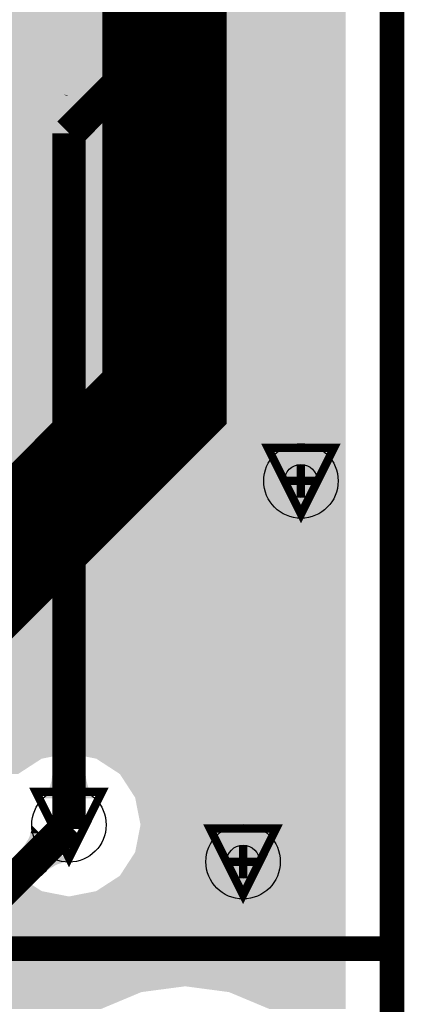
# Model space of a CAD drawing. Extents: x -0.05 to 0.95, y -0.15 to 2.1.
# Tile 101 of 188: x 0.86 to 0.95, y 0.74 to 0.97. Entities that reach past the tile are written whole.
import ezdxf

# ---------------------------------------------------------------- set-up
doc = ezdxf.new("R2010")
doc.units = 0
doc.layers.get('0').update_dxf_attribs({"linetype": 'CONTINUOUS'})
for name, color, linetype in [('LTE_IOT_23_CLICK_V101A_G1', 7, 'CONTINUOUS'), ('LTE_IOT_23_CLICK_V101A_G2', 6, 'CONTINUOUS'), ('LTE_IOT_23_CLICK_V101A_GBL', 1, 'CONTINUOUS'), ('LTE_IOT_23_CLICK_V101A_GBO', 4, 'CONTINUOUS'), ('LTE_IOT_23_CLICK_V101A_GBP', 3, 'CONTINUOUS'), ('LTE_IOT_23_CLICK_V101A_GBS', 5, 'CONTINUOUS'), ('LTE_IOT_23_CLICK_V101A_GD1', 10, 'CONTINUOUS'), ('LTE_IOT_23_CLICK_V101A_GG1', 14, 'CONTINUOUS'), ('LTE_IOT_23_CLICK_V101A_GKO', 9, 'CONTINUOUS'), ('LTE_IOT_23_CLICK_V101A_GTL', 12, 'CONTINUOUS'), ('LTE_IOT_23_CLICK_V101A_GTO', 11, 'CONTINUOUS'), ('LTE_IOT_23_CLICK_V101A_TXT', 15, 'CONTINUOUS')]:
    doc.layers.add(name, color=color, linetype=linetype)

# ---------------------------------------------------------------- blocks, each defined once
blk = doc.blocks.new('ROUND_6')
blk.add_circle((0, 0), 0.009)
blk = doc.blocks.new('CUSTOM_13')
for points in [[(-0.00973, 0.00948), (-0.00825, 0.00985), (0.00966, 0.00948), (0.00825, 0.00985)], [(-0.01125, 0.0069), (-0.01084, 0.00837), (0.01125, 0.0069), (0.01086, 0.00837)], [(-0.01084, 0.00837), (-0.01083, 0.00842), (0.01086, 0.00837), (0.0108, 0.00842)], [(-0.01083, 0.00842), (-0.00976, 0.00945), (0.0108, 0.00842), (0.00978, 0.00945)], [(-0.00976, 0.00945), (-0.00973, 0.00948), (0.00978, 0.00945), (0.00966, 0.00948)], [(-0.0112, 0.00636), (-0.01125, 0.0069), (0.0112, 0.00636), (0.01125, 0.0069)], [(-0.0112, -0.00636), (-0.0112, 0.00636), (0.0112, -0.00636), (0.0112, 0.00636)], [(-0.01125, -0.0069), (-0.0112, -0.00636), (0.01125, -0.0069), (0.0112, -0.00636)], [(-0.01086, -0.00837), (-0.01125, -0.0069), (0.01084, -0.00837), (0.01125, -0.0069)], [(-0.0108, -0.00842), (-0.01086, -0.00837), (0.01083, -0.00842), (0.01084, -0.00837)], [(-0.00978, -0.00945), (-0.0108, -0.00842), (0.00976, -0.00945), (0.01083, -0.00842)], [(-0.00966, -0.00948), (-0.00978, -0.00945), (0.00973, -0.00948), (0.00976, -0.00945)], [(-0.00825, -0.00985), (-0.00966, -0.00948), (0.00825, -0.00985), (0.00973, -0.00948)]]:
    blk.add_solid(points)
blk = doc.blocks.new('CUSTOM_68')
for points in [[(-0.01358, 0.01127), (-0.01263, 0.01234), (0.01371, 0.01127), (0.01249, 0.01234)], [(-0.01263, 0.01234), (-0.01175, 0.01282), (0.01249, 0.01234), (0.01194, 0.01282)], [(-0.01175, 0.01282), (-0.01057, 0.01347), (0.01194, 0.01282), (0.01032, 0.01347)], [(-0.01057, 0.01347), (-0.0092, 0.01369), (0.01032, 0.01347), (0.00976, 0.01369)], [(-0.0092, 0.01369), (-0.00825, 0.01385), (0.00976, 0.01369), (0.00825, 0.01385)], [(-0.01475, 0.00922), (-0.01419, 0.01059), (0.01485, 0.00922), (0.01409, 0.01059)], [(-0.01419, 0.01059), (-0.01358, 0.01127), (0.01409, 0.01059), (0.01371, 0.01127)], [(-0.01525, 0.0069), (-0.01508, 0.00841), (0.01525, 0.0069), (0.01499, 0.00841)], [(-0.01508, 0.00841), (-0.01475, 0.00922), (0.01499, 0.00841), (0.01485, 0.00922)], [(-0.0152, 0.00607), (-0.01525, 0.0069), (0.0152, 0.00607), (0.01525, 0.0069)], [(-0.0152, -0.00607), (-0.0152, 0.00607), (0.0152, -0.00607), (0.0152, 0.00607)], [(-0.01525, -0.0069), (-0.0152, -0.00607), (0.01525, -0.0069), (0.0152, -0.00607)], [(-0.01499, -0.00841), (-0.01525, -0.0069), (0.01508, -0.00841), (0.01525, -0.0069)], [(-0.01485, -0.00922), (-0.01499, -0.00841), (0.01475, -0.00922), (0.01508, -0.00841)], [(-0.01409, -0.01059), (-0.01485, -0.00922), (0.01419, -0.01059), (0.01475, -0.00922)], [(-0.01371, -0.01127), (-0.01409, -0.01059), (0.01358, -0.01127), (0.01419, -0.01059)], [(-0.01249, -0.01234), (-0.01371, -0.01127), (0.01263, -0.01234), (0.01358, -0.01127)], [(-0.01194, -0.01282), (-0.01249, -0.01234), (0.01175, -0.01282), (0.01263, -0.01234)], [(-0.01032, -0.01347), (-0.01194, -0.01282), (0.01057, -0.01347), (0.01175, -0.01282)], [(-0.00976, -0.01369), (-0.01032, -0.01347), (0.0092, -0.01369), (0.01057, -0.01347)], [(-0.00825, -0.01385), (-0.00976, -0.01369), (0.00825, -0.01385), (0.0092, -0.01369)]]:
    blk.add_solid(points)
blk = doc.blocks.new('CUSTOM_104')
for points in [[(-0.01099, 0.02363), (-0.00828, 0.02453), (0.01097, 0.02363), (0.00829, 0.02453)], [(-0.00828, 0.02453), (-0.00826, 0.02453), (0.00829, 0.02453), (0.00814, 0.02453)], [(-0.00826, 0.02453), (-0.00538, 0.02465), (0.00814, 0.02453), (0.00538, 0.02465)], [(-0.01522, 0.01981), (-0.01339, 0.02199), (0.01521, 0.01981), (0.0134, 0.02199)], [(-0.01339, 0.02199), (-0.01337, 0.02202), (0.0134, 0.02199), (0.01336, 0.02202)], [(-0.01337, 0.02202), (-0.01101, 0.02362), (0.01336, 0.02202), (0.01102, 0.02362)], [(-0.01101, 0.02362), (-0.01099, 0.02363), (0.01102, 0.02362), (0.01097, 0.02363)], [(-0.01639, 0.01718), (-0.01523, 0.01978), (0.01639, 0.01718), (0.01524, 0.01978)], [(-0.01523, 0.01978), (-0.01522, 0.01981), (0.01524, 0.01978), (0.01521, 0.01981)], [(-0.0168, 0.0143), (-0.0164, 0.01715), (0.0168, 0.0143), (0.0164, 0.01715)], [(-0.0164, 0.01715), (-0.01639, 0.01718), (0.0164, 0.01715), (0.01639, 0.01718)], [(-0.0168, 0.01425), (-0.0168, 0.0143), (0.0168, 0.01425), (0.0168, 0.0143)], [(-0.0168, -0.01425), (-0.0168, 0.01425), (0.0168, -0.01425), (0.0168, 0.01425)], [(-0.0168, -0.0143), (-0.0168, -0.01425), (0.0168, -0.0143), (0.0168, -0.01425)], [(-0.0164, -0.01715), (-0.0168, -0.0143), (0.0164, -0.01715), (0.0168, -0.0143)], [(-0.01639, -0.01718), (-0.0164, -0.01715), (0.01639, -0.01718), (0.0164, -0.01715)], [(-0.01524, -0.01978), (-0.01639, -0.01718), (0.01523, -0.01978), (0.01639, -0.01718)], [(-0.01521, -0.01981), (-0.01524, -0.01978), (0.01522, -0.01981), (0.01523, -0.01978)], [(-0.0134, -0.02199), (-0.01521, -0.01981), (0.01339, -0.02199), (0.01522, -0.01981)], [(-0.01336, -0.02202), (-0.0134, -0.02199), (0.01337, -0.02202), (0.01339, -0.02199)], [(-0.01102, -0.02362), (-0.01336, -0.02202), (0.01101, -0.02362), (0.01337, -0.02202)], [(-0.01098, -0.02363), (-0.01102, -0.02362), (0.01099, -0.02363), (0.01101, -0.02362)], [(-0.00829, -0.02453), (-0.01098, -0.02363), (0.00828, -0.02453), (0.01099, -0.02363)], [(-0.00815, -0.02453), (-0.00829, -0.02453), (0.00826, -0.02453), (0.00828, -0.02453)], [(-0.00538, -0.02465), (-0.00815, -0.02453), (0.00538, -0.02465), (0.00826, -0.02453)]]:
    blk.add_solid(points)
blk = doc.blocks.new('ROUND_3')
blk.add_circle((0, 0), 0.004)

msp = doc.modelspace()

# ---------------------------------------------------------------- linework, layer by layer
at = {"layer": 'LTE_IOT_23_CLICK_V101A_G1'}
for points in [[(-0.0388, 0.9713), (-0.0388, 1.0286), (0.9388, 0.9713), (0.9388, 1.0286)], [(0.4826, 0.97), (0.476, 0.9713), (0.9388, 0.97), (0.9388, 0.9713)], [(0.4883, 0.9663), (0.4826, 0.97), (0.9388, 0.9663), (0.9388, 0.97)], [(0.4896, 0.9643), (0.4883, 0.9663), (0.9388, 0.9643), (0.9388, 0.9663)], [(0.8196, 0.963), (0.813, 0.9643), (0.9388, 0.963), (0.9388, 0.9643)], [(0.8253, 0.9593), (0.8196, 0.963), (0.9388, 0.9593), (0.9388, 0.963)], [(0.829, 0.9536), (0.8253, 0.9593), (0.9388, 0.9536), (0.9388, 0.9593)], [(0.8303, 0.947), (0.829, 0.9536), (0.9388, 0.947), (0.9388, 0.9536)], [(0.829, 0.9404), (0.8303, 0.947), (0.9388, 0.9404), (0.9388, 0.947)], [(0.8253, 0.9347), (0.829, 0.9404), (0.9388, 0.9347), (0.9388, 0.9404)], [(0.8196, 0.931), (0.8253, 0.9347), (0.9388, 0.931), (0.9388, 0.9347)], [(0.813, 0.9297), (0.8196, 0.931), (0.9388, 0.9297), (0.9388, 0.931)], [(-0.0388, 0.9253), (-0.0388, 0.9297), (0.9388, 0.9253), (0.9388, 0.9297)], [(0.2196, 0.924), (0.213, 0.9253), (0.9388, 0.924), (0.9388, 0.9253)], [(0.2253, 0.9203), (0.2196, 0.924), (0.9388, 0.9203), (0.9388, 0.924)], [(0.229, 0.9146), (0.2253, 0.9203), (0.9388, 0.9146), (0.9388, 0.9203)], [(0.23024, 0.9083), (0.229, 0.9146), (0.9388, 0.9083), (0.9388, 0.9146)], [(0.4356, 0.907), (0.429, 0.9083), (0.9388, 0.907), (0.9388, 0.9083)], [(0.4413, 0.9033), (0.4356, 0.907), (0.9388, 0.9033), (0.9388, 0.907)], [(0.445, 0.8976), (0.4413, 0.9033), (0.9388, 0.8976), (0.9388, 0.9033)], [(0.4463, 0.891), (0.445, 0.8976), (0.9388, 0.891), (0.9388, 0.8976)], [(0.445, 0.8844), (0.4463, 0.891), (0.9388, 0.8844), (0.9388, 0.891)], [(0.4413, 0.8787), (0.445, 0.8844), (0.9388, 0.8787), (0.9388, 0.8844)], [(0.4356, 0.875), (0.4413, 0.8787), (0.9388, 0.875), (0.9388, 0.8787)], [(-0.0388, 0.8683), (-0.0388, 0.8737), (0.9388, 0.8683), (0.9388, 0.8737)], [(0.429, 0.8737), (0.4356, 0.875), (0.9388, 0.8737), (0.9388, 0.875)], [(0.4746, 0.867), (0.468, 0.8683), (0.9388, 0.867), (0.9388, 0.8683)], [(0.4803, 0.8633), (0.4746, 0.867), (0.9388, 0.8633), (0.9388, 0.867)], [(0.484, 0.8576), (0.4803, 0.8633), (0.9388, 0.8576), (0.9388, 0.8633)], [(0.4853, 0.851), (0.484, 0.8576), (0.9388, 0.851), (0.9388, 0.8576)], [(0.484, 0.8444), (0.4853, 0.851), (0.9388, 0.8444), (0.9388, 0.851)], [(0.4803, 0.8387), (0.484, 0.8444), (0.9388, 0.8387), (0.9388, 0.8444)], [(0.4746, 0.835), (0.4803, 0.8387), (0.9388, 0.835), (0.9388, 0.8387)], [(-0.0388, 0.8313), (-0.0388, 0.8337), (0.9388, 0.8313), (0.9388, 0.8337)], [(0.468, 0.8337), (0.4746, 0.835), (0.9388, 0.8337), (0.9388, 0.835)], [(0.7076, 0.83), (0.701, 0.8313), (0.9388, 0.83), (0.9388, 0.8313)], [(0.7133, 0.8263), (0.7076, 0.83), (0.9388, 0.8263), (0.9388, 0.83)], [(0.717, 0.8206), (0.7133, 0.8263), (0.9388, 0.8206), (0.9388, 0.8263)], [(0.7183, 0.814), (0.717, 0.8206), (0.9388, 0.814), (0.9388, 0.8206)], [(0.717, 0.8074), (0.7183, 0.814), (0.9388, 0.8074), (0.9388, 0.814)], [(0.7148, 0.804), (0.717, 0.8074), (0.9388, 0.804), (0.9388, 0.8074)], [(0.717, 0.8006), (0.7148, 0.804), (0.9388, 0.8006), (0.9388, 0.804)], [(0.71767, 0.7972), (0.717, 0.8006), (0.9388, 0.7972), (0.9388, 0.8006)], [(0.71793, 0.7959), (0.71767, 0.7972), (0.8653, 0.7959), (0.8719, 0.7972)], [(0.8785, 0.7959), (0.8719, 0.7972), (0.9388, 0.7959), (0.9388, 0.7972)], [(0.7183, 0.794), (0.71793, 0.7959), (0.86237, 0.794), (0.8653, 0.7959)], [(0.8842, 0.7922), (0.8785, 0.7959), (0.9388, 0.7922), (0.9388, 0.7959)], [(0.71795, 0.7922), (0.7183, 0.794), (0.8596, 0.7922), (0.86237, 0.794)], [(0.8879, 0.7865), (0.8842, 0.7922), (0.9388, 0.7865), (0.9388, 0.7922)], [(0.8892, 0.7799), (0.8879, 0.7865), (0.9388, 0.7799), (0.9388, 0.7865)], [(0.8879, 0.7733), (0.8892, 0.7799), (0.9388, 0.7733), (0.9388, 0.7799)], [(0.8842, 0.7676), (0.8879, 0.7733), (0.9388, 0.7676), (0.9388, 0.7733)], [(0.44416, 0.7639), (0.44175, 0.7676), (0.8653, 0.7639), (0.8596, 0.7676)], [(0.8785, 0.7639), (0.8842, 0.7676), (0.9388, 0.7639), (0.9388, 0.7676)], [(0.445, 0.7626), (0.44416, 0.7639), (0.8719, 0.7626), (0.8653, 0.7639)], [(0.8719, 0.7626), (0.8785, 0.7639), (0.9388, 0.7626), (0.9388, 0.7639)], [(0.4463, 0.756), (0.445, 0.7626), (0.9388, 0.756), (0.9388, 0.7626)], [(0.445, 0.7494), (0.4463, 0.756), (0.9388, 0.7494), (0.9388, 0.756)], [(0.4413, 0.7437), (0.445, 0.7494), (0.9388, 0.7437), (0.9388, 0.7494)], [(0.43699, 0.7409), (0.4413, 0.7437), (0.9388, 0.7409), (0.9388, 0.7437)], [(0.43306, 0.7395), (0.4356, 0.74), (0.8894, 0.7395), (0.89319, 0.74)], [(0.4356, 0.74), (0.43699, 0.7409), (0.89319, 0.74), (0.9, 0.7409)], [(0.9106, 0.7395), (0.9, 0.7409), (0.9388, 0.7395), (0.9388, 0.7409)], [(0.3646, 0.7366), (0.36151, 0.7387), (0.88247, 0.7366), (0.88749, 0.7387)], [(0.429, 0.7387), (0.43306, 0.7395), (0.88749, 0.7387), (0.8894, 0.7395)], [(0.9204, 0.7354), (0.9106, 0.7395), (0.9388, 0.7354), (0.9388, 0.7395)], [(0.36541, 0.7354), (0.3646, 0.7366), (0.8796, 0.7354), (0.88247, 0.7366)]]:
    msp.add_solid(points, dxfattribs=at)
at = {"layer": 'LTE_IOT_23_CLICK_V101A_G2', "const_width": 0.008}
msp.add_lwpolyline([(0.809, 0.717), (0.8719, 0.7799)], dxfattribs=at)
at = {"layer": 'LTE_IOT_23_CLICK_V101A_G2'}
for points in [[(0.7192, 0.9643), (0.7192, 1.1807), (0.9388, 0.9643), (0.9388, 1.1807)], [(0.8196, 0.963), (0.813, 0.9643), (0.9388, 0.963), (0.9388, 0.9643)], [(0.8253, 0.9593), (0.8196, 0.963), (0.9388, 0.9593), (0.9388, 0.963)], [(0.829, 0.9536), (0.8253, 0.9593), (0.9388, 0.9536), (0.9388, 0.9593)], [(0.8303, 0.947), (0.829, 0.9536), (0.9388, 0.947), (0.9388, 0.9536)], [(0.829, 0.9404), (0.8303, 0.947), (0.9388, 0.9404), (0.9388, 0.947)], [(0.8253, 0.9347), (0.829, 0.9404), (0.9388, 0.9347), (0.9388, 0.9404)], [(0.8196, 0.931), (0.8253, 0.9347), (0.9388, 0.931), (0.9388, 0.9347)], [(0.813, 0.9297), (0.8196, 0.931), (0.9388, 0.9297), (0.9388, 0.931)], [(0.7192, 0.9291), (0.7192, 0.9297), (0.9388, 0.9291), (0.9388, 0.9297)], [(0.7797, 0.8687), (0.7192, 0.9291), (0.9388, 0.8687), (0.9388, 0.9291)], [(0.7823, 0.8647), (0.7797, 0.8687), (0.9388, 0.8647), (0.9388, 0.8687)], [(0.7832, 0.86), (0.7823, 0.8647), (0.9388, 0.86), (0.9388, 0.8647)], [(0.7832, 0.7972), (0.7832, 0.86), (0.9388, 0.7972), (0.9388, 0.86)], [(0.7832, 0.7959), (0.7832, 0.7972), (0.8653, 0.7959), (0.8719, 0.7972)], [(0.8785, 0.7959), (0.8719, 0.7972), (0.9388, 0.7959), (0.9388, 0.7972)], [(0.7832, 0.7922), (0.7832, 0.7959), (0.8596, 0.7922), (0.8653, 0.7959)], [(0.8842, 0.7922), (0.8785, 0.7959), (0.9388, 0.7922), (0.9388, 0.7959)], [(0.8879, 0.7865), (0.8842, 0.7922), (0.9388, 0.7865), (0.9388, 0.7922)], [(0.8892, 0.7799), (0.8879, 0.7865), (0.9388, 0.7799), (0.9388, 0.7865)], [(0.8626, 0.7779), (0.8628, 0.7785), (0.8648, 0.7779), (0.8642, 0.7785)], [(0.8628, 0.7785), (0.8629, 0.7792), (0.8642, 0.7785), (0.8635, 0.7792)], [(0.8629, 0.7792), (0.8629, 0.7798), (0.8635, 0.7792), (0.8629, 0.7798)], [(0.8879, 0.7733), (0.8892, 0.7799), (0.9388, 0.7733), (0.9388, 0.7799)], [(0.8613, 0.7752), (0.8617, 0.7759), (0.8675, 0.7752), (0.8668, 0.7759)], [(0.8617, 0.7759), (0.8621, 0.7765), (0.8668, 0.7759), (0.8662, 0.7765)], [(0.8621, 0.7765), (0.8624, 0.7772), (0.8662, 0.7765), (0.8655, 0.7772)], [(0.8624, 0.7772), (0.8626, 0.7779), (0.8655, 0.7772), (0.8648, 0.7779)], [(0.8595, 0.7732), (0.8602, 0.7739), (0.8695, 0.7732), (0.8688, 0.7739)], [(0.8618, 0.7709), (0.8595, 0.7732), (0.8718, 0.7709), (0.8695, 0.7732)], [(0.8602, 0.7739), (0.8608, 0.7746), (0.8688, 0.7739), (0.8681, 0.7746)], [(0.8608, 0.7746), (0.8613, 0.7752), (0.8681, 0.7746), (0.8675, 0.7752)], [(0.8842, 0.7676), (0.8879, 0.7733), (0.9388, 0.7676), (0.9388, 0.7733)], [(0.8619, 0.7708), (0.8618, 0.7709), (0.8705, 0.7708), (0.8712, 0.7709)], [(0.8621, 0.7706), (0.8619, 0.7708), (0.8699, 0.7706), (0.8705, 0.7708)], [(0.8623, 0.7704), (0.8621, 0.7706), (0.8692, 0.7704), (0.8699, 0.7706)], [(0.8626, 0.7701), (0.8623, 0.7704), (0.8685, 0.7701), (0.8692, 0.7704)], [(0.863, 0.7697), (0.8626, 0.7701), (0.8679, 0.7697), (0.8685, 0.7701)], [(0.8634, 0.7693), (0.863, 0.7697), (0.8672, 0.7693), (0.8679, 0.7697)], [(0.8639, 0.7688), (0.8634, 0.7693), (0.8666, 0.7688), (0.8672, 0.7693)], [(0.8645, 0.7682), (0.8639, 0.7688), (0.8659, 0.7682), (0.8666, 0.7688)], [(0.8652, 0.7675), (0.8645, 0.7682), (0.8652, 0.7675), (0.8659, 0.7682)], [(0.8785, 0.7639), (0.8842, 0.7676), (0.9388, 0.7639), (0.9388, 0.7676)], [(0.8719, 0.7626), (0.8785, 0.7639), (0.9388, 0.7626), (0.9388, 0.7639)], [(0.8502, 0.7409), (0.8719, 0.7626), (0.9388, 0.7409), (0.9388, 0.7626)], [(0.8488, 0.7395), (0.8502, 0.7409), (0.8894, 0.7395), (0.9, 0.7409)], [(0.9106, 0.7395), (0.9, 0.7409), (0.9388, 0.7395), (0.9388, 0.7409)], [(0.8447, 0.7354), (0.8488, 0.7395), (0.8796, 0.7354), (0.8894, 0.7395)], [(0.9204, 0.7354), (0.9106, 0.7395), (0.9388, 0.7354), (0.9388, 0.7395)]]:
    msp.add_solid(points, dxfattribs=at)
at = {"layer": 'LTE_IOT_23_CLICK_V101A_GBL', "const_width": 0.008}
for points in [[(0.8719, 0.947), (0.8894, 0.9645), (0.8894, 0.9967)], [(0.8719, 0.7799), (0.8719, 0.947)]]:
    msp.add_lwpolyline(points, dxfattribs=at)
at = {"layer": 'LTE_IOT_23_CLICK_V101A_GBL'}
for points in [[(0.9062, 0.9721), (0.9094, 0.9768), (0.9388, 0.9721), (0.9388, 0.9768)], [(0.8844, 0.9744), (0.884, 0.9751), (0.8944, 0.9744), (0.8948, 0.9751)], [(0.8848, 0.9735), (0.8844, 0.9744), (0.894, 0.9735), (0.8944, 0.9744)], [(0.885, 0.9724), (0.8848, 0.9735), (0.8938, 0.9724), (0.894, 0.9735)], [(0.8852, 0.9711), (0.885, 0.9724), (0.8936, 0.9711), (0.8938, 0.9724)], [(0.8854, 0.9697), (0.8852, 0.9711), (0.8934, 0.9697), (0.8936, 0.9711)], [(0.9016, 0.969), (0.9062, 0.9721), (0.9388, 0.969), (0.9388, 0.9721)], [(0.8854, 0.9681), (0.8854, 0.9697), (0.8934, 0.9681), (0.8934, 0.9697)], [(0.9016, 0.9645), (0.9016, 0.969), (0.9388, 0.9645), (0.9388, 0.969)], [(0.9007, 0.9598), (0.9016, 0.9645), (0.9388, 0.9598), (0.9388, 0.9645)], [(0.8786, 0.9596), (0.8817, 0.9624), (0.88637, 0.9596), (0.8817, 0.9624)], [(0.8772, 0.9585), (0.8786, 0.9596), (0.8882, 0.9585), (0.88637, 0.9596)], [(0.8981, 0.9559), (0.9007, 0.9598), (0.9388, 0.9559), (0.9388, 0.9598)], [(0.87091, 0.9563), (0.87042, 0.95668), (0.871, 0.9563), (0.87043, 0.95668)], [(0.87042, 0.95668), (0.87042, 0.95668), (0.87043, 0.95668), (0.87042, 0.95668)], [(0.8727, 0.9562), (0.8737, 0.9564), (0.88693, 0.9562), (0.8871, 0.9564)], [(0.8737, 0.9564), (0.8747, 0.9569), (0.8871, 0.9564), (0.88754, 0.9569)], [(0.8747, 0.9569), (0.8759, 0.9576), (0.88754, 0.9569), (0.88817, 0.9576)], [(0.8759, 0.9576), (0.87677, 0.9582), (0.88817, 0.9576), (0.8887, 0.9582)], [(0.87677, 0.9582), (0.8772, 0.9585), (0.8887, 0.9582), (0.8882, 0.9585)], [(0.87116, 0.9561), (0.87091, 0.9563), (0.8718, 0.9561), (0.871, 0.9563)], [(0.87457, 0.9534), (0.87116, 0.9561), (0.8845, 0.9534), (0.88684, 0.9561)], [(0.8718, 0.9561), (0.8727, 0.9562), (0.88684, 0.9561), (0.88693, 0.9562)], [(0.8927, 0.9505), (0.8981, 0.9559), (0.9388, 0.9505), (0.9388, 0.9559)], [(0.87621, 0.9521), (0.87457, 0.9534), (0.8835, 0.9521), (0.8845, 0.9534)], [(0.87772, 0.9509), (0.87621, 0.9521), (0.8828, 0.9509), (0.8835, 0.9521)], [(0.87911, 0.9498), (0.87772, 0.9509), (0.8824, 0.9498), (0.8828, 0.9509)], [(0.88025, 0.9489), (0.87911, 0.9498), (0.8821, 0.9489), (0.8824, 0.9498)], [(0.8913, 0.9489), (0.8927, 0.9505), (0.9388, 0.9489), (0.9388, 0.9505)], [(0.88126, 0.9481), (0.88025, 0.9489), (0.8822, 0.9481), (0.8821, 0.9489)], [(0.88214, 0.9474), (0.88126, 0.9481), (0.8824, 0.9474), (0.8822, 0.9481)], [(0.88289, 0.9468), (0.88214, 0.9474), (0.88289, 0.9468), (0.8824, 0.9474)], [(0.8913, 0.9401), (0.8913, 0.9489), (0.9388, 0.9401), (0.9388, 0.9489)], [(0.8905, 0.9358), (0.8913, 0.9401), (0.9388, 0.9358), (0.9388, 0.9401)], [(0.8653, 0.937), (0.8647, 0.9373), (0.8785, 0.937), (0.8791, 0.9373)], [(0.8659, 0.9366), (0.8653, 0.937), (0.8779, 0.9366), (0.8785, 0.937)], [(0.8665, 0.936), (0.8659, 0.9366), (0.8773, 0.936), (0.8779, 0.9366)], [(0.8669, 0.9353), (0.8665, 0.936), (0.8769, 0.9353), (0.8773, 0.936)], [(0.8673, 0.9344), (0.8669, 0.9353), (0.8765, 0.9344), (0.8769, 0.9353)], [(0.8881, 0.9322), (0.8905, 0.9358), (0.9388, 0.9322), (0.9388, 0.9358)], [(0.8675, 0.9334), (0.8673, 0.9344), (0.8763, 0.9334), (0.8765, 0.9344)], [(0.8679, 0.9308), (0.8675, 0.9334), (0.8759, 0.9308), (0.8763, 0.9334)], [(0.8679, 0.9292), (0.8679, 0.9308), (0.8759, 0.9292), (0.8759, 0.9308)], [(0.8844, 0.9298), (0.8881, 0.9322), (0.9388, 0.9298), (0.9388, 0.9322)], [(0.8841, 0.9297), (0.8844, 0.9298), (0.9388, 0.9297), (0.9388, 0.9298)], [(0.8841, 0.7922), (0.8841, 0.9297), (0.9388, 0.7922), (0.9388, 0.9297)], [(0.8678, 0.7915), (0.8679, 0.7924), (0.876, 0.7915), (0.8759, 0.7924)], [(0.8679, 0.7924), (0.8679, 0.7934), (0.8759, 0.7924), (0.8759, 0.7934)], [(0.8679, 0.7934), (0.8679, 0.7934), (0.8759, 0.7934), (0.8679, 0.7934)], [(0.8671, 0.7885), (0.8675, 0.7899), (0.8767, 0.7885), (0.8763, 0.7899)], [(0.8675, 0.7899), (0.8677, 0.7907), (0.8763, 0.7899), (0.8761, 0.7907)], [(0.8677, 0.7907), (0.8678, 0.7915), (0.8761, 0.7907), (0.876, 0.7915)], [(0.8879, 0.7865), (0.8842, 0.7922), (0.9388, 0.7865), (0.9388, 0.7922)], [(0.8664, 0.7873), (0.8668, 0.7879), (0.8774, 0.7873), (0.877, 0.7879)], [(0.8668, 0.7879), (0.8671, 0.7885), (0.877, 0.7879), (0.8767, 0.7885)], [(0.8656, 0.7863), (0.8664, 0.7873), (0.8782, 0.7863), (0.8774, 0.7873)], [(0.8892, 0.7799), (0.8879, 0.7865), (0.9388, 0.7799), (0.9388, 0.7865)], [(0.8879, 0.7733), (0.8892, 0.7799), (0.9388, 0.7733), (0.9388, 0.7799)], [(0.8842, 0.7676), (0.8879, 0.7733), (0.9388, 0.7676), (0.9388, 0.7733)], [(0.7041, 0.7639), (0.7078, 0.7676), (0.8653, 0.7639), (0.8596, 0.7676)], [(0.8785, 0.7639), (0.8842, 0.7676), (0.9388, 0.7639), (0.9388, 0.7676)], [(0.7028, 0.7626), (0.7041, 0.7639), (0.8719, 0.7626), (0.8653, 0.7639)], [(0.8719, 0.7626), (0.8785, 0.7639), (0.9388, 0.7626), (0.9388, 0.7639)], [(0.6902, 0.75), (0.7028, 0.7626), (0.9388, 0.75), (0.9388, 0.7626)], [(0.6902, 0.75), (0.6902, 0.75), (0.85, 0.75), (0.9388, 0.75)]]:
    msp.add_solid(points, dxfattribs=at)
at = {"layer": 'LTE_IOT_23_CLICK_V101A_GBO', "const_width": 0.006}
msp.add_lwpolyline([(0.729, 0.75), (0.95, 0.75)], dxfattribs=at)
at = {"layer": 'LTE_IOT_23_CLICK_V101A_GBO'}
for points in [[(0.8727, 0.9205), (0.8733, 0.9207), (0.897, 0.9205), (0.897, 0.9207)], [(0.8733, 0.9207), (0.8745, 0.921), (0.897, 0.9207), (0.897, 0.921)], [(0.8745, 0.921), (0.8759, 0.9211), (0.897, 0.921), (0.897, 0.9211)], [(0.8759, 0.9211), (0.8771, 0.9213), (0.897, 0.9211), (0.897, 0.9213)], [(0.8771, 0.9213), (0.87819, 0.9214), (0.897, 0.9213), (0.897, 0.9214)], [(0.87819, 0.9214), (0.8782, 0.9214), (0.897, 0.9214), (0.8782, 0.9214)], [(0.8686, 0.9176), (0.8692, 0.9184), (0.897, 0.9176), (0.897, 0.9184)], [(0.8692, 0.9184), (0.87, 0.919), (0.897, 0.9184), (0.897, 0.919)], [(0.87, 0.919), (0.8706, 0.9195), (0.897, 0.919), (0.897, 0.9195)], [(0.8706, 0.9195), (0.8712, 0.9199), (0.897, 0.9195), (0.897, 0.9199)], [(0.8712, 0.9199), (0.8717, 0.9201), (0.897, 0.9199), (0.897, 0.9201)], [(0.8717, 0.9201), (0.8721, 0.9203), (0.897, 0.9201), (0.897, 0.9203)], [(0.8721, 0.9203), (0.8721, 0.9204), (0.897, 0.9203), (0.897, 0.9204)], [(0.8722, 0.9204), (0.8727, 0.9205), (0.897, 0.9204), (0.897, 0.9205)], [(0.86748, 0.9159), (0.8676, 0.9162), (0.8744, 0.9159), (0.8751, 0.9162)], [(0.8676, 0.9162), (0.8679, 0.9166), (0.8751, 0.9162), (0.8759, 0.9166)], [(0.8679, 0.9167), (0.86806, 0.9169), (0.87627, 0.9167), (0.877, 0.9169)], [(0.8679, 0.9166), (0.8679, 0.9167), (0.8759, 0.9166), (0.87627, 0.9167)], [(0.86806, 0.9169), (0.86821, 0.9171), (0.877, 0.9169), (0.8783, 0.9171)], [(0.86821, 0.9171), (0.8686, 0.9176), (0.897, 0.9171), (0.897, 0.9176)], [(0.8919, 0.9044), (0.8919, 0.9171), (0.897, 0.9044), (0.897, 0.9171)], [(0.8665, 0.9131), (0.86674, 0.9139), (0.872, 0.9131), (0.8724, 0.9139)], [(0.86674, 0.9139), (0.8668, 0.9141), (0.8724, 0.9139), (0.87254, 0.9141)], [(0.8668, 0.9141), (0.86697, 0.9146), (0.87254, 0.9141), (0.8729, 0.9146)], [(0.86697, 0.9146), (0.8671, 0.915), (0.8729, 0.9146), (0.8732, 0.915)], [(0.8671, 0.915), (0.86727, 0.9154), (0.8732, 0.915), (0.8735, 0.9154)], [(0.86727, 0.9154), (0.86736, 0.9156), (0.8736, 0.9154), (0.8739, 0.9156)], [(0.86727, 0.9154), (0.86727, 0.9154), (0.8735, 0.9154), (0.8736, 0.9154)], [(0.86736, 0.9156), (0.8674, 0.9157), (0.8739, 0.9156), (0.87407, 0.9157)], [(0.8674, 0.9157), (0.86748, 0.9159), (0.87407, 0.9157), (0.8744, 0.9159)], [(0.86631, 0.911), (0.86633, 0.9113), (0.8715, 0.911), (0.8716, 0.9113)], [(0.86633, 0.9113), (0.86638, 0.9118), (0.8716, 0.9113), (0.8716, 0.9118)], [(0.86638, 0.9118), (0.8664, 0.9121), (0.8716, 0.9118), (0.87164, 0.9121)], [(0.8664, 0.9121), (0.86644, 0.9125), (0.87164, 0.9121), (0.8717, 0.9125)], [(0.86644, 0.9125), (0.8665, 0.9131), (0.8717, 0.9125), (0.872, 0.9131)], [(0.8663, 0.9109), (0.86631, 0.911), (0.8715, 0.9109), (0.8715, 0.911)], [(0.8663, 0.9105), (0.8663, 0.9109), (0.87156, 0.9105), (0.8715, 0.9109)], [(0.8664, 0.9103), (0.8663, 0.9105), (0.87159, 0.9103), (0.87156, 0.9105)], [(0.8664, 0.9095), (0.8664, 0.9103), (0.8717, 0.9095), (0.87159, 0.9103)], [(0.8665, 0.909), (0.8664, 0.9095), (0.8719, 0.909), (0.8717, 0.9095)], [(0.8666, 0.9085), (0.8665, 0.909), (0.872, 0.9085), (0.8719, 0.909)], [(0.86678, 0.908), (0.8666, 0.9085), (0.8722, 0.908), (0.872, 0.9085)], [(0.86689, 0.9077), (0.86678, 0.908), (0.8724, 0.9077), (0.8722, 0.908)], [(0.86696, 0.9075), (0.86689, 0.9077), (0.8725, 0.9075), (0.8724, 0.9077)], [(0.867, 0.9074), (0.86696, 0.9075), (0.8726, 0.9074), (0.8725, 0.9075)], [(0.86718, 0.9069), (0.867, 0.9074), (0.873, 0.9069), (0.8726, 0.9074)], [(0.86736, 0.9064), (0.86718, 0.9069), (0.8735, 0.9064), (0.873, 0.9069)], [(0.8674, 0.9063), (0.86736, 0.9064), (0.87363, 0.9063), (0.8735, 0.9064)], [(0.86781, 0.9056), (0.8674, 0.9063), (0.8745, 0.9056), (0.87363, 0.9063)], [(0.86792, 0.9054), (0.86781, 0.9056), (0.8749, 0.9054), (0.8745, 0.9056)], [(0.86798, 0.9053), (0.86792, 0.9054), (0.8752, 0.9053), (0.8749, 0.9054)], [(0.8681, 0.9051), (0.86798, 0.9053), (0.8755, 0.9051), (0.8752, 0.9053)], [(0.86837, 0.9047), (0.8681, 0.9051), (0.8772, 0.9047), (0.8756, 0.9051)], [(0.8681, 0.9051), (0.8681, 0.9051), (0.8756, 0.9051), (0.8755, 0.9051)], [(0.8685, 0.9045), (0.86837, 0.9047), (0.879, 0.9045), (0.8772, 0.9047)], [(0.8686, 0.9044), (0.8685, 0.9045), (0.8805, 0.9044), (0.8798, 0.9045)], [(0.869, 0.904), (0.8686, 0.9044), (0.897, 0.904), (0.897, 0.9044)], [(0.869, 0.9039), (0.869, 0.904), (0.897, 0.9039), (0.897, 0.904)], [(0.8692, 0.9037), (0.8691, 0.9039), (0.897, 0.9037), (0.897, 0.9039)], [(0.8701, 0.9031), (0.8692, 0.9037), (0.897, 0.9031), (0.897, 0.9037)], [(0.8705, 0.9028), (0.8701, 0.9031), (0.897, 0.9028), (0.897, 0.9031)], [(0.8715, 0.9022), (0.8705, 0.9028), (0.897, 0.9022), (0.897, 0.9028)], [(0.8721, 0.9019), (0.8715, 0.9022), (0.897, 0.9019), (0.897, 0.9022)], [(0.8735, 0.9013), (0.8721, 0.9019), (0.897, 0.9013), (0.897, 0.9019)], [(0.8744, 0.9011), (0.8735, 0.9013), (0.897, 0.9011), (0.897, 0.9013)], [(0.8752, 0.9008), (0.8744, 0.9011), (0.897, 0.9008), (0.897, 0.9011)], [(0.87487, 0.8992), (0.875, 0.8993), (0.8816, 0.8992), (0.8818, 0.8993)], [(0.875, 0.8993), (0.87517, 0.8994), (0.8818, 0.8993), (0.882, 0.8994)], [(0.87517, 0.8994), (0.87583, 0.8998), (0.882, 0.8994), (0.8832, 0.8998)], [(0.8761, 0.9006), (0.8752, 0.9008), (0.897, 0.9006), (0.897, 0.9008)], [(0.87583, 0.8998), (0.876, 0.8999), (0.8833, 0.8998), (0.8834, 0.8999)], [(0.87583, 0.8998), (0.87583, 0.8998), (0.8832, 0.8998), (0.8833, 0.8998)], [(0.876, 0.8999), (0.87625, 0.9), (0.8839, 0.8999), (0.8843, 0.9)], [(0.876, 0.8999), (0.876, 0.8999), (0.8834, 0.8999), (0.8839, 0.8999)], [(0.8771, 0.9005), (0.8761, 0.9006), (0.897, 0.9005), (0.897, 0.9006)], [(0.87625, 0.9), (0.8765, 0.9001), (0.897, 0.9), (0.897, 0.9001)], [(0.8765, 0.9001), (0.8768, 0.9003), (0.897, 0.9001), (0.897, 0.9003)], [(0.8768, 0.9003), (0.877, 0.9004), (0.897, 0.9003), (0.897, 0.9004)], [(0.877, 0.9004), (0.8771, 0.9005), (0.897, 0.9004), (0.897, 0.9005)], [(0.8919, 0.883), (0.8919, 0.9), (0.897, 0.883), (0.897, 0.9)], [(0.87217, 0.8965), (0.87248, 0.8969), (0.8785, 0.8965), (0.8788, 0.8969)], [(0.87248, 0.8969), (0.8727, 0.8972), (0.8788, 0.8969), (0.8791, 0.8972)], [(0.8727, 0.8972), (0.8736, 0.8981), (0.8791, 0.8972), (0.88, 0.8981)], [(0.8736, 0.8981), (0.8737, 0.8982), (0.88, 0.8981), (0.88013, 0.8982)], [(0.8737, 0.8982), (0.874, 0.8984), (0.88013, 0.8982), (0.88038, 0.8984)], [(0.874, 0.8984), (0.8741, 0.8985), (0.88038, 0.8984), (0.8805, 0.8985)], [(0.8741, 0.8985), (0.8744, 0.8988), (0.8805, 0.8985), (0.8809, 0.8988)], [(0.8744, 0.8988), (0.8745, 0.8989), (0.8809, 0.8988), (0.881, 0.8989)], [(0.8745, 0.8989), (0.87462, 0.899), (0.8811, 0.8989), (0.8813, 0.899)], [(0.8745, 0.8989), (0.8745, 0.8989), (0.881, 0.8989), (0.8811, 0.8989)], [(0.87462, 0.899), (0.87487, 0.8992), (0.8813, 0.899), (0.8816, 0.8992)], [(0.8706, 0.8945), (0.87076, 0.8947), (0.87697, 0.8945), (0.8771, 0.8947)], [(0.87076, 0.8947), (0.8714, 0.8955), (0.8771, 0.8947), (0.8777, 0.8955)], [(0.8714, 0.8955), (0.87202, 0.8963), (0.8777, 0.8955), (0.8783, 0.8963)], [(0.87202, 0.8963), (0.8721, 0.8964), (0.8784, 0.8963), (0.87845, 0.8964)], [(0.87202, 0.8963), (0.87202, 0.8963), (0.8783, 0.8963), (0.8784, 0.8963)], [(0.8721, 0.8964), (0.87217, 0.8965), (0.87845, 0.8964), (0.8785, 0.8965)], [(0.86869, 0.8915), (0.86914, 0.8922), (0.875, 0.8915), (0.8754, 0.8922)], [(0.86914, 0.8922), (0.86958, 0.8929), (0.8754, 0.8922), (0.8759, 0.8929)], [(0.86958, 0.8929), (0.8699, 0.8934), (0.8759, 0.8929), (0.87623, 0.8934)], [(0.8699, 0.8934), (0.8706, 0.8945), (0.87623, 0.8934), (0.87697, 0.8945)], [(0.8633, 0.883), (0.86838, 0.891), (0.8696, 0.883), (0.8746, 0.891)], [(0.86838, 0.891), (0.8685, 0.8912), (0.8746, 0.891), (0.8747, 0.8912)], [(0.8685, 0.8912), (0.86857, 0.8913), (0.8747, 0.8912), (0.8749, 0.8913)], [(0.86857, 0.8913), (0.86869, 0.8915), (0.8749, 0.8913), (0.875, 0.8915)]]:
    msp.add_solid(points, dxfattribs=at)
at = {"layer": 'LTE_IOT_23_CLICK_V101A_GD1', "const_width": 0.002}
for points in [[(0.928, 0.855), (0.92, 0.871), (0.936, 0.871), (0.928, 0.855)], [(0.8719, 0.7719), (0.8639, 0.7879), (0.8799, 0.7879), (0.8719, 0.7719)], [(0.914, 0.763), (0.906, 0.779), (0.922, 0.779), (0.914, 0.763)]]:
    msp.add_lwpolyline(points, dxfattribs=at)
at = {"layer": 'LTE_IOT_23_CLICK_V101A_GG1', "const_width": 0.002}
for points in [[(0.928, 0.859), (0.928, 0.867)], [(0.924, 0.863), (0.932, 0.863)], [(0.8719, 0.7759), (0.8719, 0.7839)], [(0.8679, 0.7799), (0.8759, 0.7799)], [(0.914, 0.767), (0.914, 0.775)], [(0.91, 0.771), (0.918, 0.771)]]:
    msp.add_lwpolyline(points, dxfattribs=at)
at = {"layer": 'LTE_IOT_23_CLICK_V101A_GKO', "const_width": 0.006}
msp.add_lwpolyline([(0.95, -0.05), (0.95, 2.01)], dxfattribs=at)
at = {"layer": 'LTE_IOT_23_CLICK_V101A_GTL', "const_width": 0.03}
msp.add_lwpolyline([(0.826, 0.814), (0.895, 0.883), (0.895, 1.114), (0.895, 1.545)], dxfattribs=at)
at = {"layer": 'LTE_IOT_23_CLICK_V101A_GTL'}
for points in [[(0.9185, 0.883), (0.9185, 1.545), (0.9388, 0.883), (0.9388, 1.545)], [(0.4757, 0.9713), (0.4712, 0.9755), (0.8715, 0.9713), (0.8715, 0.9755)], [(0.4826, 0.97), (0.476, 0.9713), (0.8715, 0.97), (0.8715, 0.9713)], [(0.4883, 0.9663), (0.4826, 0.97), (0.8715, 0.9663), (0.8715, 0.97)], [(0.4896, 0.9643), (0.4883, 0.9663), (0.8715, 0.9643), (0.8715, 0.9663)], [(0.8196, 0.963), (0.813, 0.9643), (0.8715, 0.963), (0.8715, 0.9643)], [(0.8253, 0.9593), (0.8196, 0.963), (0.8715, 0.9593), (0.8715, 0.963)], [(0.829, 0.9536), (0.8253, 0.9593), (0.8715, 0.9536), (0.8715, 0.9593)], [(0.8303, 0.947), (0.829, 0.9536), (0.8715, 0.947), (0.8715, 0.9536)], [(0.829, 0.9404), (0.8303, 0.947), (0.8715, 0.9404), (0.8715, 0.947)], [(0.8253, 0.9347), (0.829, 0.9404), (0.8715, 0.9347), (0.8715, 0.9404)], [(0.8196, 0.931), (0.8253, 0.9347), (0.8715, 0.931), (0.8715, 0.9347)], [(0.813, 0.9297), (0.8196, 0.931), (0.8715, 0.9297), (0.8715, 0.931)], [(0.6775, 0.8927), (0.7145, 0.9297), (0.8715, 0.8927), (0.8715, 0.9297)], [(0.6223, 0.8375), (0.6775, 0.8927), (0.8163, 0.8375), (0.8715, 0.8927)], [(0.9167, 0.874), (0.9185, 0.883), (0.9388, 0.874), (0.9388, 0.883)], [(0.9116, 0.8664), (0.9167, 0.874), (0.9388, 0.8664), (0.9388, 0.874)], [(0.8426, 0.7974), (0.9116, 0.8664), (0.9388, 0.7974), (0.9388, 0.8664)], [(0.84036, 0.7959), (0.8423, 0.7972), (0.8653, 0.7959), (0.8719, 0.7972)], [(0.8423, 0.7972), (0.8426, 0.7974), (0.9388, 0.7972), (0.9388, 0.7974)], [(0.8785, 0.7959), (0.8719, 0.7972), (0.9388, 0.7959), (0.9388, 0.7972)], [(0.835, 0.7923), (0.84036, 0.7959), (0.85975, 0.7923), (0.8653, 0.7959)], [(0.8842, 0.7922), (0.8785, 0.7959), (0.9388, 0.7922), (0.9388, 0.7959)], [(0.8879, 0.7865), (0.8842, 0.7922), (0.9388, 0.7865), (0.9388, 0.7922)], [(0.8892, 0.7799), (0.8879, 0.7865), (0.9388, 0.7799), (0.9388, 0.7865)], [(0.8879, 0.7733), (0.8892, 0.7799), (0.9388, 0.7733), (0.9388, 0.7799)], [(0.8842, 0.7676), (0.8879, 0.7733), (0.9388, 0.7676), (0.9388, 0.7733)], [(0.7245, 0.7639), (0.7245, 0.7676), (0.8653, 0.7639), (0.8596, 0.7676)], [(0.8785, 0.7639), (0.8842, 0.7676), (0.9388, 0.7639), (0.9388, 0.7676)], [(0.7245, 0.7626), (0.7245, 0.7639), (0.8719, 0.7626), (0.8653, 0.7639)], [(0.8719, 0.7626), (0.8785, 0.7639), (0.9388, 0.7626), (0.9388, 0.7639)], [(0.7245, 0.75), (0.7245, 0.7626), (0.9388, 0.75), (0.9388, 0.7626)], [(0.7245, 0.75), (0.7245, 0.75), (0.85, 0.75), (0.9388, 0.75)]]:
    msp.add_solid(points, dxfattribs=at)
at = {"layer": 'LTE_IOT_23_CLICK_V101A_GTO', "const_width": 0.006}
msp.add_lwpolyline([(0.77, 0.75), (0.95, 0.75)], dxfattribs=at)

# ---------------------------------------------------------------- block references
at = {"layer": 'LTE_IOT_23_CLICK_V101A_G1'}
for p in [(0.928, 0.863), (0.914, 0.771)]:
    msp.add_blockref('ROUND_6', p, dxfattribs=at)
at = {"layer": 'LTE_IOT_23_CLICK_V101A_G2'}
for p in [(0.928, 0.863), (0.8719, 0.7799), (0.914, 0.771)]:
    msp.add_blockref('ROUND_6', p, dxfattribs=at)
at = {"layer": 'LTE_IOT_23_CLICK_V101A_GBL'}
for name, p in [('CUSTOM_13', (0.8719, 0.947)), ('ROUND_6', (0.928, 0.863)), ('ROUND_6', (0.8719, 0.7799)), ('ROUND_6', (0.914, 0.771))]:
    msp.add_blockref(name, p, dxfattribs=at)
at = {"layer": 'LTE_IOT_23_CLICK_V101A_GBP'}
msp.add_blockref('CUSTOM_13', (0.8719, 0.947), dxfattribs=at)
at = {"layer": 'LTE_IOT_23_CLICK_V101A_GBS'}
for name, p in [('CUSTOM_104', (0.8894, 0.9967)), ('CUSTOM_68', (0.8719, 0.947))]:
    msp.add_blockref(name, p, dxfattribs=at)
at = {"layer": 'LTE_IOT_23_CLICK_V101A_GTL'}
for p in [(0.928, 0.863), (0.8719, 0.7799), (0.914, 0.771)]:
    msp.add_blockref('ROUND_6', p, dxfattribs=at)
at = {"layer": 'LTE_IOT_23_CLICK_V101A_TXT'}
for p in [(0.928, 0.863), (0.8719, 0.7799), (0.914, 0.771)]:
    msp.add_blockref('ROUND_3', p, dxfattribs=at)

doc.saveas('drawing.dxf')
